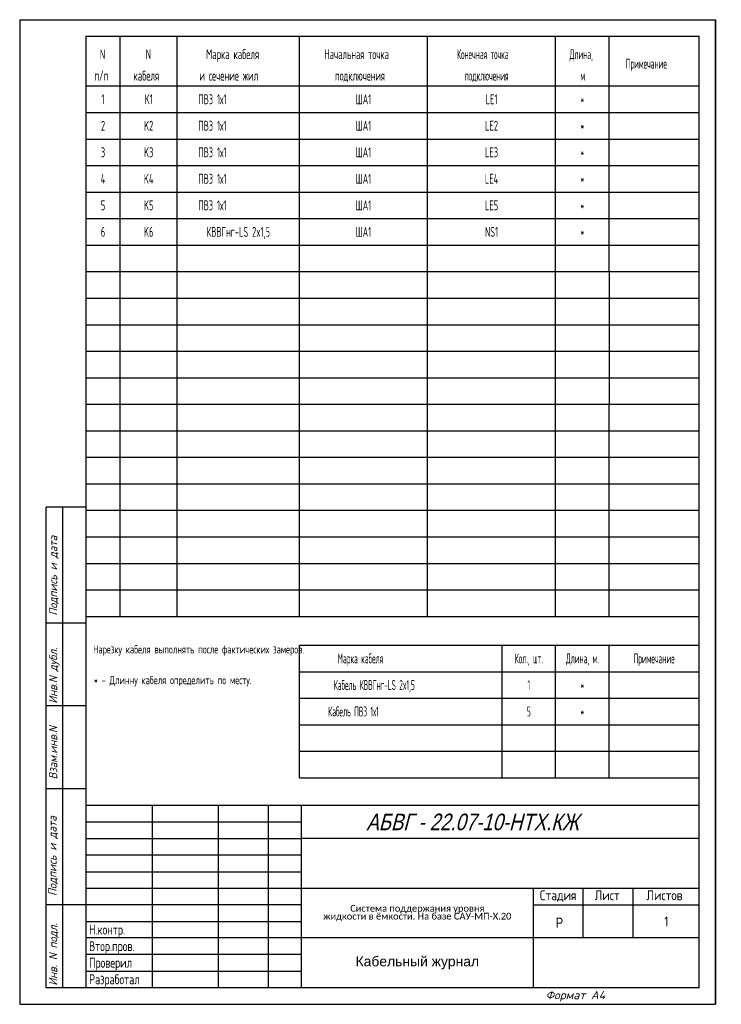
# Model space of a CAD drawing. Header units: millimetres. Extents: x 2728 to 2939, y 1049 to 1346.
import ezdxf
from ezdxf.enums import TextEntityAlignment as Align

# ---------------------------------------------------------------- set-up
doc = ezdxf.new("R2010")
doc.units = ezdxf.units.MM
for name, color, linetype in [('_FORMAT OSNOVNAJA', 1, 'Continuous'), ('_TABLITSA OSNOVNAJA', 3, 'Continuous'), ('_TABLITSA TONKAJA', 2, 'Continuous'), ('Текст', 7, 'Continuous'), ('Форматка', 4, 'Continuous')]:
    doc.layers.add(name, color=color, linetype=linetype)
doc.layers.add('Слой1', color=10, linetype='Continuous', lineweight=200, plot=False)
doc.styles.add('35', font='romans.shx', dxfattribs={"width": 0.7, "oblique": 15, "height": 3.5})
doc.styles.add('5', font='romans.shx', dxfattribs={"width": 0.65, "oblique": 15, "height": 5})
doc.styles.add('Arial', font='arial.ttf')
doc.styles.add('Gost_ptb', font='gost_ptb.shx', dxfattribs={"width": 0.9, "oblique": 15})
doc.styles.add('Romans8', font='romans8.shx', dxfattribs={"width": 0.8, "height": 3})

msp = doc.modelspace()

# ---------------------------------------------------------------- linework, layer by layer
for p, q in [((2757.89, 1229.98), (2757.89, 1269.98)), ((2775.15, 1229.98), (2775.15, 1269.98)), ((2811.99, 1229.98), (2811.99, 1269.98)), ((2850.66, 1229.98), (2850.66, 1269.98)), ((2889.32, 1229.98), (2889.32, 1269.98)), ((2905.49, 1269.98), (2905.49, 1229.98))]:
    msp.add_line(p, q)
at = {"color": 7, "const_width": 0.35}
msp.add_lwpolyline([(2932.59, 1053.98), (2747.59, 1053.98), (2747.59, 1340.98), (2932.59, 1340.98)], close=True, dxfattribs=at)
at = {"layer": '_FORMAT OSNOVNAJA', "color": 7}
for p, q in [((2747.59, 1108.98), (2747.59, 1053.98)), ((2932.59, 1108.98), (2747.59, 1108.98))]:
    msp.add_line(p, q, dxfattribs=at)
at = {"layer": '_TABLITSA OSNOVNAJA', "color": 7}
for p, q in [((2767.59, 1108.98), (2767.59, 1053.98)), ((2787.59, 1053.98), (2787.59, 1108.98)), ((2802.59, 1108.98), (2802.59, 1053.98)), ((2812.59, 1053.98), (2812.59, 1108.98)), ((2932.59, 1098.98), (2812.59, 1098.98)), ((2812.59, 1083.98), (2932.59, 1083.98)), ((2882.59, 1083.98), (2882.59, 1053.98)), ((2897.59, 1068.98), (2897.59, 1083.98)), ((2912.59, 1083.98), (2912.59, 1068.98)), ((2882.59, 1078.98), (2932.59, 1078.98)), ((2932.59, 1068.98), (2812.59, 1068.98))]:
    msp.add_line(p, q, dxfattribs=at)
at = {"layer": '_TABLITSA TONKAJA', "color": 7}
for p, q in [((2747.59, 1103.98), (2812.59, 1103.98)), ((2747.59, 1098.98), (2812.59, 1098.98)), ((2812.59, 1093.98), (2747.59, 1093.98)), ((2812.59, 1093.98), (2747.59, 1093.98)), ((2747.59, 1088.98), (2812.59, 1088.98)), ((2747.59, 1088.98), (2812.59, 1088.98)), ((2747.59, 1083.98), (2812.59, 1083.98)), ((2747.59, 1083.98), (2812.59, 1083.98)), ((2812.59, 1078.98), (2747.59, 1078.98)), ((2812.59, 1078.98), (2747.59, 1078.98)), ((2747.59, 1073.98), (2812.59, 1073.98)), ((2747.59, 1073.98), (2812.59, 1073.98)), ((2812.59, 1068.98), (2747.59, 1068.98)), ((2812.59, 1068.98), (2747.59, 1068.98)), ((2812.59, 1063.98), (2747.59, 1063.98)), ((2812.59, 1063.98), (2747.59, 1063.98)), ((2747.59, 1058.98), (2812.59, 1058.98)), ((2747.59, 1058.98), (2812.59, 1058.98))]:
    msp.add_line(p, q, dxfattribs=at)
at = {"layer": 'Слой1', "color": 7, "lineweight": -3}
for p, q in [((2727.59, 1345.98), (2727.59, 1048.98)), ((2727.59, 1345.98), (2727.59, 1048.98)), ((2937.59, 1048.98), (2937.59, 1345.98)), ((2937.59, 1345.98), (2937.59, 1048.98)), ((2937.59, 1345.98), (2937.59, 1048.98))]:
    msp.add_line(p, q, dxfattribs=at)
at = {"layer": 'Слой1', "color": 7, "linetype": 'ByBlock', "lineweight": -3, "ltscale": 0.4}
for p, q in [((2727.59, 1345.98), (2937.59, 1345.98)), ((2727.59, 1048.98), (2937.59, 1048.98))]:
    msp.add_line(p, q, dxfattribs=at)
at = {"layer": 'Форматка', "color": 7, "lineweight": -3}
for p, q in [((2757.89, 1325.98), (2757.89, 1340.98)), ((2775.15, 1325.98), (2775.15, 1340.98)), ((2811.99, 1325.98), (2811.99, 1340.98)), ((2850.66, 1325.98), (2850.66, 1340.98)), ((2889.32, 1325.98), (2889.32, 1340.98)), ((2905.49, 1325.98), (2905.49, 1340.98)), ((2747.59, 1325.98), (2932.59, 1325.98)), ((2747.59, 1325.98), (2932.59, 1325.98)), ((2757.89, 1269.98), (2757.89, 1325.98)), ((2775.15, 1269.98), (2775.15, 1325.98)), ((2811.99, 1269.98), (2811.99, 1325.98)), ((2850.66, 1269.98), (2850.66, 1325.98)), ((2889.32, 1269.98), (2889.32, 1325.98)), ((2905.49, 1269.98), (2905.49, 1325.98)), ((2747.59, 1317.98), (2932.59, 1317.98)), ((2747.59, 1309.98), (2932.59, 1309.98)), ((2747.59, 1301.98), (2932.59, 1301.98)), ((2747.59, 1293.98), (2932.59, 1293.98)), ((2747.59, 1285.98), (2932.59, 1285.98)), ((2747.59, 1277.98), (2932.59, 1277.98)), ((2747.59, 1269.98), (2889.32, 1269.98)), ((2889.32, 1269.98), (2932.59, 1269.98)), ((2747.59, 1261.98), (2932.59, 1261.98)), ((2747.59, 1253.98), (2932.59, 1253.98)), ((2747.59, 1245.98), (2932.59, 1245.98)), ((2747.59, 1237.98), (2932.59, 1237.98)), ((2747.59, 1229.98), (2932.59, 1229.98)), ((2757.89, 1165.98), (2757.89, 1229.98)), ((2775.15, 1165.98), (2775.15, 1229.98)), ((2811.99, 1165.98), (2811.99, 1229.98)), ((2850.66, 1165.98), (2850.66, 1229.98)), ((2889.32, 1165.98), (2889.32, 1229.98)), ((2905.49, 1165.98), (2905.49, 1229.98)), ((2747.59, 1221.98), (2932.59, 1221.98)), ((2747.59, 1213.98), (2889.32, 1213.98)), ((2889.32, 1213.98), (2932.59, 1213.98)), ((2747.59, 1205.98), (2932.59, 1205.98)), ((2747.59, 1198.98), (2735.59, 1198.98)), ((2735.59, 1053.98), (2735.59, 1198.98)), ((2740.59, 1053.98), (2740.59, 1198.98)), ((2747.59, 1197.98), (2932.59, 1197.98)), ((2747.59, 1189.98), (2932.59, 1189.98)), ((2747.59, 1181.98), (2932.59, 1181.98)), ((2747.59, 1173.98), (2889.32, 1173.98)), ((2889.32, 1173.98), (2932.59, 1173.98)), ((2747.59, 1165.98), (2889.32, 1165.98)), ((2889.32, 1165.98), (2932.59, 1165.98)), ((2747.59, 1163.98), (2735.59, 1163.98)), ((2811.99, 1117.3), (2811.99, 1157.3)), ((2811.99, 1157.3), (2932.59, 1157.3)), ((2873.15, 1117.3), (2873.15, 1157.3)), ((2889.32, 1117.3), (2889.32, 1157.3)), ((2905.49, 1117.3), (2905.49, 1157.3)), ((2811.99, 1149.3), (2932.59, 1149.3)), ((2811.99, 1141.3), (2932.59, 1141.3)), ((2747.59, 1138.98), (2735.59, 1138.98)), ((2811.99, 1133.3), (2932.59, 1133.3)), ((2811.99, 1125.3), (2932.59, 1125.3)), ((2811.99, 1117.3), (2932.59, 1117.3)), ((2747.59, 1113.98), (2735.59, 1113.98)), ((2747.59, 1078.98), (2735.59, 1078.98)), ((2747.59, 1053.98), (2735.59, 1053.98))]:
    msp.add_line(p, q, dxfattribs=at)

# ---------------------------------------------------------------- texts
at = {"color": 7, "linetype": 'Continuous', "style": '5', "width": 0.6}
msp.add_text('N', height=3, dxfattribs=at).set_placement((2751.78, 1334.07))
at = {"lineweight": -3, "style": 'Arial', "oblique": 15, "width": 0.8}
msp.add_text('АБВГ - 22.07-10-НТХ.КЖ ', height=5, dxfattribs=at).set_placement((2897.92, 1103.98), align=Align.MIDDLE_RIGHT)
at = {"color": 7, "style": 'Arial', "width": 0.8}
msp.add_text('Р', height=3, dxfattribs=at).set_placement((2889.37, 1072.1))
at = {"char_height": 2.5, "attachment_point": 1, "style": 'Gost_ptb'}
for s, width, insert in [('{\\Q0;Нарезку кабеля выполнять после фактических замеров. }', 62.2349, (2749.76, 1157.3)), ('{\\Q0;* - Длинну кабеля определить по месту.}', 62.0495, (2749.94, 1148.03))]:
    msp.add_mtext_dynamic_manual_height_columns(s, width=width, gutter_width=12.5, heights=[0], dxfattribs=dict(at, insert=insert))
at = {"insert": (2847.59, 1076.48), "char_height": 2.2, "width": 70, "attachment_point": 5, "line_spacing_factor": 0.7, "style": 'Arial'}
msp.add_mtext('{\\fCalibri|b0|i0|c204|p34;\\H0.91667x;Система поддержания уровня \\fCalibri|b0|i0|c0|p34;\\P\\fCalibri|b0|i0|c204|p34;жидкости в ёмкости.\\fCalibri|b0|i0|c0|p34; \\fCalibri|b0|i0|c204|p34;На базе САУ-МП-Х.20\\H1.8129x; }', dxfattribs=at)
at = {"color": 7, "insert": (2847.59, 1061.48), "char_height": 3, "width": 72.4067, "attachment_point": 5, "style": 'Arial'}
msp.add_mtext('\\pt26.824;Кабельный журнал', dxfattribs=at)
at = {"layer": 'Текст', "color": 7, "ltscale": 6.666667, "char_height": 3, "style": 'Romans8'}
for s, insert, width, attachment_point in [('Стадия', (2890.09, 1083.37), 15, 2), ('\\pi3.55;Лист', (2897.59, 1083.37), 15, 1), ('\\pi4.1499;Листов', (2912.59, 1083.37), 20, 1)]:
    msp.add_mtext(s, dxfattribs=dict(at, insert=insert, width=width, attachment_point=attachment_point))
at = {"layer": 'Текст', "color": 7, "ltscale": 100, "insert": (2922.72, 1073.98), "char_height": 3, "width": 19.7446, "attachment_point": 5, "style": 'Romans8'}
msp.add_mtext('\\A1;1', dxfattribs=at)
at = {"layer": 'Текст', "color": 7, "insert": (2748.54, 1088.02), "char_height": 3, "width": 21.4279, "attachment_point": 1, "style": 'Romans8'}
msp.add_mtext('{\\W0.7;\\P\\P\\PН.контр.   \\PВтор.пров.\\PПроверил\\PРазработал}', dxfattribs=at)
at = {"layer": 'Форматка', "color": 7, "lineweight": -3}
for s, style, width, p in [('N', '5', 0.6, (2765.62, 1334.07)), ('Марка кабеля', '5', 0.6, (2783.85, 1334.07)), ('Начальная точка', '5', 0.55, (2819.52, 1334.07)), ('Конечная точка', 'Gost_ptb', 0.55, (2859.56, 1334.07)), ('Длина,', 'Gost_ptb', 0.55, (2893.54, 1334.07)), ('Примечание', 'Gost_ptb', 0.55, (2910.47, 1331.23)), ('п/п', '5', 0.6, (2750.12, 1327.6)), ('кабеля', '5', 0.6, (2761.95, 1327.6)), ('и сечение жил', '5', 0.6, (2781.82, 1327.6)), ('подключения', '5', 0.55, (2822.72, 1327.6)), ('подключения', 'Gost_ptb', 0.55, (2861.91, 1327.6)), ('м', 'Gost_ptb', 0.55, (2896.79, 1327.6))]:
    msp.add_text(s, height=3, dxfattribs=dict(at, style=style, width=width)).set_placement(p)
at = {"layer": 'Форматка', "color": 7, "lineweight": -3, "style": 'Gost_ptb'}
for s, width, p in [('1', 0.7, (2752.74, 1321.98)), ('K1', 0.7, (2766.52, 1321.98)), ('ПВ3 1х1', 0.7, (2785.74, 1321.98)), ('ША1', 0.7, (2831.33, 1321.98)), ('LE1', 0.7, (2869.99, 1321.98)), ('*', 0.55, (2897.4, 1321.98)), ('*', 0.55, (2897.4, 1313.98)), ('2', 0.7, (2752.74, 1313.98)), ('K2', 0.7, (2766.52, 1313.98)), ('ПВ3 1х1', 0.7, (2785.74, 1313.98)), ('ША1', 0.7, (2831.33, 1313.98)), ('LE2', 0.7, (2869.99, 1313.98)), ('3', 0.7, (2752.74, 1305.98)), ('K3', 0.7, (2766.52, 1305.98)), ('ПВ3 1х1', 0.7, (2785.74, 1305.98)), ('ША1', 0.7, (2831.33, 1305.98)), ('LE3', 0.7, (2869.99, 1305.98)), ('*', 0.55, (2897.4, 1305.98)), ('4', 0.7, (2752.74, 1297.98)), ('K4', 0.7, (2766.52, 1297.98)), ('ПВ3 1х1', 0.7, (2785.74, 1297.98)), ('ША1', 0.7, (2831.33, 1297.98)), ('LE4', 0.7, (2869.99, 1297.98)), ('*', 0.55, (2897.4, 1297.98)), ('5', 0.7, (2752.74, 1289.98)), ('K5', 0.7, (2766.52, 1289.98)), ('ПВ3 1х1', 0.7, (2785.74, 1289.98)), ('ША1', 0.7, (2831.33, 1289.98)), ('LE5', 0.7, (2869.99, 1289.98)), ('*', 0.55, (2897.4, 1289.98)), ('6', 0.7, (2752.74, 1281.98)), ('K6', 0.7, (2766.52, 1281.98)), ('КВВГнг-LS 2x1,5', 0.7, (2793.57, 1281.98)), ('ША1', 0.7, (2831.33, 1281.98)), ('NS1', 0.7, (2869.99, 1281.98)), ('*', 0.55, (2897.4, 1281.98)), ('Марка кабеля', 0.55, (2830.42, 1153.3)), ('Кол., шт.', 0.55, (2881.24, 1153.3)), ('Длина, м.', 0.55, (2897.4, 1153.3)), ('Примечание', 0.55, (2919.04, 1153.3)), ('Кабель КВВГнг-LS 2x1,5', 0.55, (2834.59, 1145.3)), ('1', 0.55, (2881.24, 1145.3)), ('*', 0.55, (2897.4, 1145.3)), ('Кабель ПВ3 1х1', 0.55, (2828.32, 1137.3)), ('5', 0.55, (2881.24, 1137.3)), ('*', 0.55, (2897.4, 1137.3))]:
    msp.add_text(s, height=3, dxfattribs=dict(at, width=width)).set_placement(p, align=Align.MIDDLE_CENTER)
at = {"layer": 'Форматка', "color": 7, "lineweight": -3, "style": '35', "oblique": 15, "width": 0.9}
for s, p in [('Подпись и дата', (2738.93, 1166.22)), ('Инв.N дубл.', (2738.93, 1139.68)), ('Взам.инв.N', (2738.93, 1116.8)), ('Подпись и дата', (2738.73, 1081.65)), ('Инв. N подл.', (2738.93, 1054.61))]:
    msp.add_text(s, height=2.5, rotation=90, dxfattribs=at).set_placement(p)
at = {"layer": 'Форматка', "color": 7, "lineweight": -3, "style": '35', "oblique": 15}
msp.add_text('Формат А4', height=2.5, dxfattribs=at).set_placement((2886.31, 1050.51))

doc.saveas('drawing.dxf')
